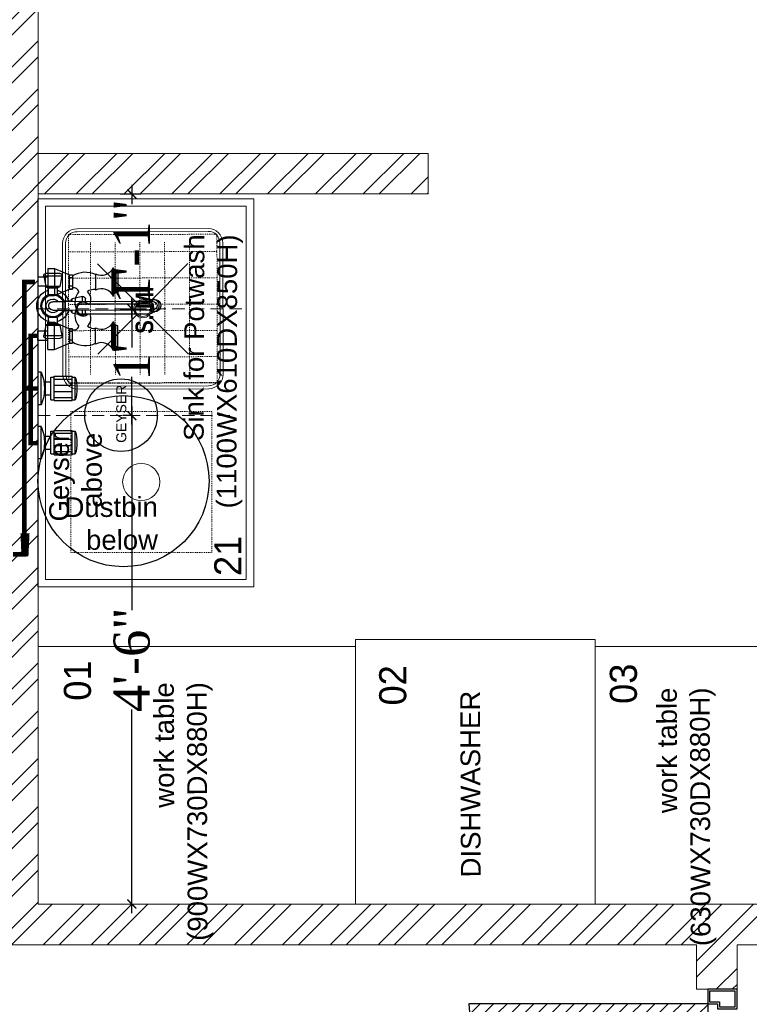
# Model space of a CAD drawing. Header units: inches. Extents: x 113025 to 158499, y 12149 to 30915.
# Tile 58 of 167: x 125258 to 125339, y 21268 to 21377. Entities that reach past the tile are written whole.
import ezdxf
from ezdxf.enums import TextEntityAlignment as Align

# ---------------------------------------------------------------- set-up
doc = ezdxf.new("R2010")
doc.units = ezdxf.units.IN
doc.header["$MEASUREMENT"] = 0
doc.header["$PDMODE"] = 34
for name, pattern in [('DASH5', [0.2, 0.1333, -0.0667]), ('DASHED2', [0.375, 0.25, -0.125]), ('HIDDEN2', [0.1875, 0.125, -0.0625])]:
    doc.linetypes.add(name, pattern=pattern)
for name, color, linetype, lineweight in [('00-GRIDTEXT', 1, 'Continuous', 13), ('CENTER', 46, 'DASHED2', 9), ('EQUIP DIM', 5, 'Continuous', 0), ('EQUIPMENT', 7, 'Continuous', 25), ('EQUIPMENTSSS', 11, 'Continuous', 18), ('PD_BRICK WALL_115', 134, 'Continuous', 30), ('PD_DOOR', 42, 'Continuous', 25), ('PD_HATCH', 45, 'Continuous', 9), ('PL. FICTURE', 4, 'Continuous', 25), ('PP-Domestic  Cold Water Supply', 5, 'Continuous', 25), ('PP-Hot Water Supply  Solar Water Supply', 1, 'Continuous', 25)]:
    doc.layers.add(name, color=color, linetype=linetype, lineweight=lineweight)
doc.layers.add('PD_025_TEXT', color=61, linetype='Continuous')
doc.layers.add('PP--DIM', color=7, linetype='Continuous')
doc.styles.add('1', font='techb___.ttf')
doc.styles.add('Arial', font='GOTHIC.TTF')
doc.styles.add('RE', font='arial.ttf')
doc.styles.get("Standard").update_dxf_attribs({"font": 'arial.ttf', "height": 6})
doc.styles.add('style1', font='arial.ttf', dxfattribs={"height": 500})
doc.styles.add('TIMES NEW ROMAN', font='times.ttf')
doc.dimstyles.new('PP-DIM', dxfattribs={"dimtxt": 4, "dimasz": 1, "dimexe": 1, "dimexo": 1, "dimgap": 0.09, "dimtad": 0, "dimdec": 0, "dimzin": 0, "dimdsep": 46, "dimlunit": 4, "dimtxsty": 'TIMES NEW ROMAN', "dimblk": 'ARCHTICK', "dimcen": 0.09, "dimdle": 1, "dimclrd": 256, "dimclre": 256, "dimclrt": 256, "dimadec": 0, "dimazin": 0, "dimtfac": 1, "dimtdec": 4, "dimtofl": 0, "dimtmove": 1, "dimatfit": 3, "dimfxl": 1, "dimtolj": 1, "dimtzin": 0, "dimlwd": -1, "dimlwe": -1, "dimarcsym": 0})

# ---------------------------------------------------------------- blocks, each defined once
blk = doc.blocks.new('door')
h = blk.add_hatch()
h.set_pattern_fill('ANSI31', color=251, scale=10, style=0)
h.set_pattern_definition([(45, (10752.127, -6120.4824), (-0.883883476, 0.883883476), [])])
edge = h.paths.add_edge_path()
edge.add_arc((-14403.84, -18781.42), 31.42, 180, 182.3452)
edge.add_line((-14435.23, -18782.7), (-14403.84, -18782.7))
edge.add_line((-14403.84, -18782.7), (-14403.84, -18781.42))
edge.add_line((-14403.84, -18781.42), (-14435.26, -18781.42))
h = blk.add_hatch()
h.set_pattern_fill('ANSI31', color=251, scale=10, style=0)
h.set_pattern_definition([(45, (10752.127, -6123.4768), (-0.883883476, 0.883883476), [])])
edge = h.paths.add_edge_path()
edge.add_arc((-14403.84, -18848.7), 31.42, 177.6548, 180, ccw=False)
edge.add_line((-14435.23, -18847.41), (-14403.84, -18847.41))
edge.add_line((-14403.84, -18847.41), (-14403.84, -18848.7))
edge.add_line((-14403.84, -18848.7), (-14435.26, -18848.7))
at = {"color": 251}
for p, q in [((-14403.84, -18780.13), (-14403.84, -18782.7)), ((-14403.84, -18781.42), (-14435.26, -18781.42)), ((-14403.84, -18782.7), (-14435.23, -18782.7)), ((-14403.84, -18847.41), (-14435.23, -18847.41)), ((-14403.84, -18849.98), (-14403.84, -18847.41)), ((-14403.84, -18848.7), (-14435.26, -18848.7))]:
    blk.add_line(p, q, dxfattribs=at)
for points in [[(-14399.98, -18782.06), (-14399.98, -18779.49), (-14403.84, -18779.49), (-14403.84, -18781.42), (-14402.55, -18781.42), (-14402.55, -18782.06), (-14399.98, -18782.06)], [(-14399.98, -18848.05), (-14399.98, -18850.62), (-14403.84, -18850.62), (-14403.84, -18848.7), (-14402.55, -18848.7), (-14402.55, -18848.05), (-14399.98, -18848.05)]]:
    blk.add_lwpolyline(points, dxfattribs=at)
for points in [[(-14400.24, -18781.8), (-14400.24, -18779.74), (-14403.58, -18779.74), (-14403.58, -18781.16), (-14402.3, -18781.16), (-14402.3, -18781.8)], [(-14400.24, -18848.31), (-14400.24, -18850.37), (-14403.58, -18850.37), (-14403.58, -18848.95), (-14402.3, -18848.95), (-14402.3, -18848.31)]]:
    blk.add_lwpolyline(points, close=True, dxfattribs=at)
for centre, radius, start, end in [((-14399.51, -18779.61), 35.79, 182.8848, 263.0539), ((-14399.87, -18850.35), 35.42, 96.4258, 177.3294)]:
    blk.add_arc(centre, radius, start, end, dxfattribs=at)
blk = doc.blocks.new('SINK 510')
at = {"layer": 'EQUIPMENT', "color": 251, "lineweight": 0}
for p, q in [((168040.9, 33385.6), (168174, 33252.5)), ((168351, 33385.6), (168217.9, 33252.5)), ((168174, 33208.6), (168040.9, 33075.5)), ((168217.9, 33208.6), (168351, 33075.5))]:
    blk.add_line(p, q, dxfattribs=at)
at = {"layer": 'EQUIPMENT', "color": 251, "lineweight": 13}
blk.add_lwpolyline([(168421.3, 32955.6), (167970.5, 32955.6, -0.414214), (167921, 33005.2), (167921, 33456, -0.414214), (167970.5, 33505.5), (168421.3, 33505.5, -0.414214), (168471, 33455.9), (168471, 33005.2, -0.414214)], format="xyb", close=True, dxfattribs=at)
at = {"layer": 'EQUIPMENT', "color": 251, "lineweight": 0}
blk.add_lwpolyline([(168421.3, 32965.5), (167970.5, 32965.5, -0.414214), (167930.9, 33005.2), (167930.9, 33456, -0.414214), (167970.5, 33495.6), (168421.3, 33495.6, -0.414214), (168461, 33455.9), (168461, 33005.2, -0.414214)], format="xyb", close=True, dxfattribs=at)
at = {"layer": 'EQUIPMENT', "color": 251, "linetype": 'HIDDEN2', "lineweight": 0}
blk.add_lwpolyline([(167940.9, 33485.6), (167940.9, 32975.5), (168451, 32975.5), (168451, 33485.6)], close=True, dxfattribs=at)
for points in [[(168000.2, 33485.6), (168000.2, 32975.5)], [(168090.4, 33485.6), (168090.4, 32975.5)], [(168180.5, 33485.6), (168180.5, 32975.5)], [(168270.7, 33485.6), (168270.7, 32975.5)], [(168360.9, 33485.6), (168360.9, 32975.5)], [(167967.9, 33390.8), (168421.3, 33390.8)], [(167967.9, 33305.8), (168421.3, 33305.8)], [(167967.9, 33220.8), (168421.3, 33220.8)], [(167967.9, 33135.8), (168421.3, 33135.8)], [(167967.9, 33050.8), (168421.3, 33050.8)]]:
    blk.add_lwpolyline(points, dxfattribs=at)
at = {"layer": 'EQUIPMENT', "color": 251, "linetype": 'HIDDEN2'}
blk.add_lwpolyline([(168451, 33485.6), (168451, 32975.5)], dxfattribs=at)
at = {"layer": 'EQUIPMENT', "color": 251, "lineweight": 0}
for radius in [31, 26.3]:
    blk.add_circle((168196, 33230.5), radius, dxfattribs=at)
blk = doc.blocks.new('sfv')
at = {"layer": 'EQUIPMENT', "color": 251, "linetype": 'Continuous'}
for p, q in [((-10910.5, -25959.6), (-10910.5, -25955.6)), ((-10905.5, -25971.3), (-10905.5, -25960.4)), ((-10883, -25960.4), (-10883, -25971.3)), ((-10878, -25955.6), (-10878, -25959.6)), ((-10905.5, -26014.7), (-10905.5, -25971.3)), ((-10883, -25971.3), (-10883, -26014.7)), ((-10905.5, -26199.4), (-10905.5, -26014.7)), ((-10883, -26014.7), (-10883, -26199.4)), ((-10912.9, -26142.9), (-10905.5, -26142.9)), ((-10883, -26142.9), (-10875.6, -26142.9)), ((-10913.4, -26178.3), (-10919, -26150.3)), ((-10919, -26150.3), (-10905.5, -26150.3)), ((-10883, -26150.3), (-10869.5, -26150.3)), ((-10869.5, -26150.3), (-10875.1, -26178.3)), ((-10913.4, -26178.3), (-10905.5, -26178.3)), ((-10910.9, -26180.4), (-10905.5, -26180.4)), ((-10906.7, -26200.4), (-10906.7, -26182.9)), ((-10906.7, -26182.9), (-10905.5, -26182.9)), ((-10906.7, -26200.4), (-10905.5, -26200.4)), ((-10905.5, -26230.4), (-10905.5, -26199.4)), ((-10883, -26178.3), (-10875.1, -26178.3)), ((-10883, -26180.4), (-10877.5, -26180.4)), ((-10883, -26182.9), (-10881.7, -26182.9)), ((-10883, -26199.4), (-10883, -26230.4)), ((-10883, -26200.4), (-10881.7, -26200.4)), ((-10881.7, -26182.9), (-10881.7, -26200.4)), ((-10981.7, -26249), (-10981.7, -26211.7)), ((-10974.3, -26205.6), (-10946.3, -26211.2)), ((-10974.3, -26255.1), (-10974.3, -26205.6)), ((-10946.3, -26249.5), (-10946.3, -26211.2)), ((-10944.2, -26247.1), (-10944.2, -26213.7)), ((-10941.7, -26217.9), (-10924.2, -26217.9)), ((-10941.7, -26242.9), (-10941.7, -26217.9)), ((-10924.2, -26242.9), (-10924.2, -26217.9)), ((-10864.2, -26217.9), (-10846.7, -26217.9)), ((-10864.2, -26217.9), (-10864.2, -26242.9)), ((-10846.7, -26217.9), (-10846.7, -26242.9)), ((-10844.2, -26213.7), (-10844.2, -26247.1)), ((-10842.2, -26211.2), (-10814.2, -26205.6)), ((-10842.2, -26211.2), (-10842.2, -26249.5)), ((-10814.2, -26205.6), (-10814.2, -26255.1)), ((-10806.7, -26211.7), (-10806.7, -26249)), ((-10946.3, -26249.5), (-10974.3, -26255.1)), ((-10924.2, -26242.9), (-10941.7, -26242.9)), ((-10846.7, -26242.9), (-10864.2, -26242.9)), ((-10814.2, -26255.1), (-10842.2, -26249.5))]:
    blk.add_line(p, q, dxfattribs=at)
for points in [[(-10905.5, -25971.1), (-10905.5, -25971.1), (-10907.2, -25969.3), (-10908.5, -25967.2), (-10909.5, -25965), (-10910.2, -25962.6), (-10910.5, -25960.2), (-10910.4, -25957.7), (-10909.9, -25955.3), (-10909.1, -25953), (-10907.9, -25950.9), (-10906.4, -25948.9), (-10904.6, -25947.2), (-10902.5, -25945.8), (-10900.3, -25944.7), (-10897.9, -25944), (-10895.5, -25943.6), (-10893, -25943.6), (-10890.5, -25944), (-10888.2, -25944.7), (-10885.9, -25945.8), (-10883.9, -25947.2), (-10882.1, -25948.9), (-10880.6, -25950.9), (-10879.4, -25953), (-10878.6, -25955.3), (-10878.1, -25957.7), (-10878, -25960.2), (-10878.3, -25962.6), (-10878.9, -25965), (-10880, -25967.2), (-10881.3, -25969.3), (-10883, -25971.1), (-10883, -25971.1)], [(-10883, -26014.7), (-10883.2, -26015.1), (-10883.8, -26015.4), (-10884.7, -26015.7), (-10885.9, -26016), (-10887.5, -26016.3), (-10889.2, -26016.5), (-10891.2, -26016.6), (-10893.2, -26016.7), (-10895.3, -26016.7), (-10897.3, -26016.6), (-10899.3, -26016.5), (-10901, -26016.3), (-10902.6, -26016), (-10903.8, -26015.7), (-10904.7, -26015.4), (-10905.3, -26015.1), (-10905.5, -26014.7)], [(-10883, -26199.4), (-10883.2, -26199.7), (-10883.8, -26200.1), (-10884.7, -26200.4), (-10885.9, -26200.7), (-10887.5, -26200.9), (-10889.2, -26201.1), (-10891.2, -26201.3), (-10893.2, -26201.3), (-10895.3, -26201.3), (-10897.3, -26201.3), (-10899.3, -26201.1), (-10901, -26200.9), (-10902.6, -26200.7), (-10903.8, -26200.4), (-10904.7, -26200.1), (-10905.3, -26199.7), (-10905.5, -26199.4)]]:
    blk.add_lwpolyline(points, dxfattribs=at)
for centre, radius, start, end in [((-10894.6, -25955.7), 15.8, 145.6855, 179.9516), ((-10894.2, -25955.8), 16.2, 45.433, 145.8895), ((-10894.2, -25956), 16.4, 33.4887, 145.4972), ((-10894.2, -25960.6), 11.3, 0.6851, 179.3149), ((-10894.2, -25971.4), 11.3, 0.6851, 179.3149), ((-10893.8, -25955.7), 15.8, 0.0295, 33.2904), ((-10912.9, -26149.1), 6.25, 90, 191.3099), ((-10875.6, -26149.1), 6.25, 348.6901, 90), ((-10894.2, -26230.4), 43.8, 106.6015, 163.3985), ((-10894.2, -26230.4), 32.5, 112.6199, 157.3801), ((-10910.9, -26177.9), 2.5, 191.3099, 270), ((-10909.2, -26182.9), 2.5, 0, 90), ((-10879.2, -26182.9), 2.5, 90, 180), ((-10894.2, -26230.4), 43.8, 16.6015, 73.3985), ((-10894.2, -26230.4), 32.5, 22.6199, 67.3801), ((-10877.5, -26177.9), 2.5, 270, 348.6901), ((-10975.5, -26211.7), 6.25, 78.6901, 180), ((-10946.7, -26213.7), 2.5, 0, 78.6901), ((-10941.7, -26215.4), 2.5, 180, 270), ((-10894.2, -26230.4), 29.5, 112.4264, 270), ((-10894.2, -26230.4), 18.5, 127.3515, 0), ((-10894.2, -26230.4), 29.5, 270, 67.5736), ((-10894.2, -26230.4), 18.5, 0, 52.6485), ((-10846.7, -26215.4), 2.5, 270, 0), ((-10841.7, -26213.7), 2.5, 101.3099, 180), ((-10813, -26211.7), 6.25, 0, 101.3099), ((-10975.5, -26249), 6.25, 180, 281.3099), ((-10946.7, -26247.1), 2.5, 281.3099, 0), ((-10941.7, -26245.4), 2.5, 90, 180), ((-10894.2, -26230.4), 43.8, 196.6015, 343.3985), ((-10894.2, -26230.4), 32.5, 202.6199, 270), ((-10894.2, -26230.4), 11.3, 180, 0), ((-10894.2, -26230.4), 32.5, 270, 337.3801), ((-10846.7, -26245.4), 2.5, 0, 90), ((-10841.7, -26247.1), 2.5, 180, 258.6901), ((-10813, -26249), 6.25, 258.6901, 0)]:
    blk.add_arc(centre, radius, start, end, dxfattribs=at)
blk = doc.blocks.new('A$C6E471120')
at = {"layer": 'EQUIPMENT', "color": 251, "ltscale": 12}
blk.add_circle((-3023.1, -6797.8), 240.9, dxfattribs=at)
at = {"layer": 'EQUIPMENTSSS', "color": 251, "linetype": 'Continuous', "lineweight": 5, "ltscale": 10}
blk.add_line((-2656.5, -6003.1), (-2656.5, -7095.6), dxfattribs=at)
for points in [[(-2656.5, -6003.1), (-3264, -6003.1), (-3264, -7095.6), (-2656.4, -7095.6)], [(-2677.3, -6024), (-3243, -6023.9), (-3243.1, -7074.6), (-2677.4, -7074.8)]]:
    blk.add_lwpolyline(points, close=True, dxfattribs=at)
at = {"layer": 'EQUIPMENTSSS', "color": 251, "linetype": 'DASH5', "ltscale": 12}
blk.add_lwpolyline([(-3171.8, -6998.6), (-2774.6, -6998.6), (-2774.6, -6601.3), (-3171.8, -6601.3)], close=True, dxfattribs=at)
at = {"layer": 'EQUIPMENTSSS', "color": 251, "ltscale": 12}
for points in [[(-1694.6, -7243.4), (-2370, -7243.4), (-2370, -7988.3), (-1694.6, -7988.3)], [(-2370, -7263.3), (-3263.9, -7263.3), (-3263.9, -7988.3), (-2370, -7988.3)], [(-1068.9, -7263.3), (-1694.6, -7263.3), (-1694.6, -7988.3), (-1068.9, -7988.3)]]:
    blk.add_lwpolyline(points, close=True, dxfattribs=at)
blk.add_circle((-2973.2, -6800), 52.4, dxfattribs=at)
at = {"layer": 'EQUIPMENT', "color": 251}
for name, p, xscale, yscale, zscale, rotation in [('SINK 510', (-30558, 131558.8), 0.8201040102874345, 0.8201040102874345, 0.8201040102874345, 270.1399462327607), ('sfv', (24137.8, 5137.3), -1.044113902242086, 1.044113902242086, 1.044113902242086, 270.1399462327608)]:
    blk.add_blockref(name, p, dxfattribs=dict(at, xscale=xscale, yscale=yscale, zscale=zscale, rotation=rotation))
at = {"layer": 'EQUIP DIM', "color": 251, "insert": (-3232.2, -6661.4), "char_height": 45.409, "width": 361.089, "attachment_point": 3, "rotation": 90}
blk.add_mtext('{\\H1.22222x;\\C256;Geyser above}', dxfattribs=at)
at = {"layer": 'EQUIPMENTSSS', "color": 251, "ltscale": 50, "style": 'Arial'}
for s, p in [('21', (-2729.5, -7008.1)), ('01', (-3152.9, -7359.1)), ('03', (-1615.5, -7368.1)), ('02', (-2265, -7372.5))]:
    blk.add_text(s, height=76.27, rotation=90, dxfattribs=at).set_placement(p, align=Align.MIDDLE_CENTER)
at = {"layer": 'EQUIPMENTSSS', "color": 251, "linetype": 'Continuous', "lineweight": 5, "ltscale": 10, "insert": (-2686.2, -6103.4), "char_height": 45.409, "width": 619.222, "attachment_point": 9, "rotation": 89.8004}
blk.add_mtext('{\\H1.2222x;\\C256; Sink for Potwash  (1100WX610DX850H)}', dxfattribs=at)
at = {"layer": 'EQUIPMENTSSS', "color": 251, "ltscale": 12, "char_height": 45.409, "attachment_point": 3}
for s, insert, width, rotation in [('{\\H1.2222x;\\C256;Dustbin below}', (-2926.5, -6842.4), 25.002, 0.1996), ('{\\H1.2222x;\\C256;work table (900WX730DX880H)}', (-2937.1, -7364), 468.517, 90.1996), ('{\\H1.2222x;\\C256;DISHWASHER}', (-2074.7, -7387.9), 468.517, 90.1996), ('{\\H1.2222x;work table (630WX730DX880H)}', (-1520.7, -7379), 468.517, 90.1996)]:
    blk.add_mtext(s, dxfattribs=dict(at, insert=insert, width=width, rotation=rotation))
blk = doc.blocks.new('FIRST FLOOR PLAN 0')
at = {"layer": 'PD_HATCH', "lineweight": 5}
h = blk.add_hatch(dxfattribs=at)
h.set_pattern_fill('ANSI32', color=251, scale=10)
h.set_pattern_definition([(45, (-550.7706, -242.3818), (-2.65165, 2.65165), []), (45, (-549.0028, -242.3818), (-2.65165, 2.65165), [])])
h.paths.add_polyline_path([(-540, -240.3), (-583.25, -240.3), (-583.25, -244.8), (-540, -244.8)])
h.paths.add_polyline_path([(-625.25, -240.3), (-668.5, -240.3), (-668.5, -244.8), (-625.25, -244.8)], flags=17)
h.paths.add_polyline_path([(-540, -323.5), (-540, -328), (-378, -328), (-378, -323.5), (-531, -323.5), (-531, -234), (-471, -234), (-471, -258), (-466.5, -258), (-466.5, -234), (-387, -234), (-387, -262), (-382.5, -262), (-382.5, -103), (-378, -103), (-378, -98.5), (-387, -98.5), (-387, -225), (-531, -225), (-531, -9), (-540, -9)])
h.paths.add_polyline_path([(-595.5, -332.94), (-591, -332.94), (-591, -328), (-582, -328), (-582, -323.5), (-668.5, -323.5), (-668.5, -168), (-745.5, -168), (-745.5, -172.5), (-673, -172.5), (-673, -323.5), (-729, -323.5), (-729, -328), (-595.5, -328)])
at = {"layer": 'PD_BRICK WALL_115', "color": 251, "lineweight": 5}
for p, q in [((-625.25, -240.3), (-668.5, -240.3)), ((-625.25, -240.3), (-625.25, -244.8)), ((-625.25, -244.8), (-668.5, -244.8))]:
    blk.add_line(p, q, dxfattribs=at)
blk.add_lwpolyline([(-668.5, -168), (-668.5, -323.5), (-582, -323.5), (-582, -328), (-591, -328), (-591, -332.94), (-595.5, -332.94), (-595.5, -328), (-729, -328)], dxfattribs=at)
at = {"layer": '00-GRIDTEXT', "color": 251, "xscale": 0.03937007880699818, "yscale": 0.03937007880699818, "zscale": 0.03937007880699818}
blk.add_blockref('A$C6E471120', (-540, -9), dxfattribs=at)
at = {"layer": 'PD_DOOR', "color": 251, "ltscale": 25, "xscale": 0.842675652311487, "yscale": 0.842675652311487, "zscale": 0.842675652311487}
blk.add_blockref('door', (11543.51, 15492.08), dxfattribs=at)
at = {"layer": 'PD_025_TEXT', "color": 251, "insert": (-769.89, -266.37), "char_height": 8, "width": 128.4952, "attachment_point": 1, "style": 'style1'}
blk.add_mtext('\\A1;\\pi44.93;TOILET\\P\\pi29.084;5\'9 {\\H0.7x;\\S1/2;} " X 8\'2 {\\H0.7x;\\S1/2;} "', dxfattribs=at)
blk = doc.blocks.new('sink mixture-PP')
at = {"layer": 'CENTER', "ltscale": 5}
blk.add_line((0.016, 0.974), (0.016, -18.966), dxfattribs=at)
at = {"layer": 'PL. FICTURE'}
for p, q in [((-3.082, 0.974), (-2.181, 0.974)), ((-3.082, 0), (-3.082, 0.974)), ((-2.181, 0), (-2.181, 0.974)), ((3.113, 0.974), (2.213, 0.974)), ((2.213, 0), (2.213, 0.974)), ((3.113, 0), (3.113, 0.974)), ((-3.962, 0), (-3.963, -0.646)), ((-3.962, 0), (-1.301, 0)), ((-1.301, 0), (-1.301, -0.646)), ((1.301, 0), (1.301, -0.646)), ((3.962, 0), (1.301, 0)), ((3.962, 0), (3.963, -0.646)), ((-3.963, -0.646), (-3.337, -2.106)), ((-3.963, -0.646), (-1.301, -0.646)), ((-1.301, -0.646), (-1.931, -2.106)), ((1.301, -0.646), (1.931, -2.106)), ((3.963, -0.646), (1.301, -0.646)), ((3.963, -0.646), (3.337, -2.106)), ((-3.049, -2.415), (-3.049, -2.106)), ((-2.219, -2.415), (-2.219, -2.106)), ((-1.931, -2.106), (-1.931, -2.416)), ((1.931, -2.106), (1.931, -2.416)), ((2.219, -2.415), (2.219, -2.106)), ((3.049, -2.415), (3.049, -2.106)), ((-0.495, -3.275), (-0.495, -9.981)), ((0.488, -3.264), (0.488, -9.972)), ((-3.432, -4.666), (-1.841, -4.668)), ((3.432, -4.666), (1.841, -4.668)), ((-3.959, -6.402), (-1.3, -6.402)), ((-3.914, -6.324), (-1.366, -6.324)), ((-3.801, -6.479), (-1.472, -6.479)), ((-3.799, -6.247), (-1.481, -6.247)), ((-3.736, -6.557), (-1.539, -6.557)), ((-3.702, -6.634), (-1.575, -6.634)), ((3.959, -6.402), (1.3, -6.402)), ((3.914, -6.324), (1.366, -6.324)), ((3.801, -6.479), (1.472, -6.479)), ((3.799, -6.247), (1.481, -6.247)), ((3.736, -6.557), (1.539, -6.557)), ((3.702, -6.634), (1.575, -6.634)), ((-3.641, -6.836), (-1.653, -6.836)), ((3.641, -6.836), (1.653, -6.836))]:
    blk.add_line(p, q, dxfattribs=at)
for points in [[(-3.337, -2.415), (-1.931, -2.415), (-1.931, -2.106), (-3.337, -2.106)], [(3.337, -2.415), (1.931, -2.415), (1.931, -2.106), (3.337, -2.106)]]:
    blk.add_lwpolyline(points, close=True, dxfattribs=at)
for centre, radius, start, end in [((-1.205, -3.661), 2.379, 148.42026, 205.00436), ((-1.584, -2.55), 0.471, 163.30893, 256.48707), ((-0.622, -4.376), 1.738, 69.59713, 128.10541), ((-0.011, -3.436), 0.689, 316.3069, 225.37834), ((-0.002, -3.429), 0.663, 317.51102, 221.97669), ((-0.003, -3.307), 0.493, 4.97699, 176.28113), ((0.622, -4.376), 1.738, 51.89459, 110.4452), ((1.584, -2.55), 0.471, 283.51293, 16.69107), ((1.205, -3.661), 2.379, 334.99564, 31.57974), ((-4.558, -5.238), 1.263, 293.32598, 26.90119), ((-0.716, -5.242), 1.263, 152.97889, 246.5541), ((-0.631, -4.58), 1.284, 146.01056, 183.94142), ((-0.902, -3.128), 1.081, 222.77457, 292.11269), ((0.902, -3.128), 1.081, 247.59264, 317.22543), ((0.716, -5.242), 1.263, 293.4459, 27.02111), ((0.631, -4.58), 1.284, 356.05858, 33.98944), ((4.558, -5.238), 1.263, 153.09881, 246.67402), ((-4.023, -6.731), 0.336, 16.81854, 96.00994), ((-3.323, -6.713), 0.341, 166.46522, 201.06099), ((-1.854, -6.675), 0.257, 321.35166, 9.2024), ((-1.254, -6.734), 0.336, 83.87014, 162.66439), ((1.254, -6.734), 0.336, 17.33561, 96.12986), ((1.854, -6.675), 0.257, 170.7976, 218.64834), ((3.323, -6.713), 0.341, 338.93901, 13.53478), ((4.023, -6.731), 0.336, 83.99006, 163.18146), ((-0.005, -9.876), 0.501, 192.10291, 348.9463)]:
    blk.add_arc(centre, radius, start, end, dxfattribs=at)
at = {"layer": 'PL. FICTURE', "style": '1'}
blk.add_text('S. M.', height=1.728, dxfattribs=at).set_placement((-2.424, -10.303))
blk = doc.blocks.new('CENTER LINE-PP')
at = {"layer": 'CENTER', "ltscale": 5}
blk.add_line((0, 0), (0, -19.94), dxfattribs=at)
blk = doc.blocks.new('GYSER-PP')
at = {"layer": 'PL. FICTURE'}
for p, q in [((-4.5, 0), (-1.12, 0)), ((-4.5, -0.34), (-4.5, 0)), ((-1.12, -0.34), (-1.12, 0)), ((1.12, 0), (4.5, 0)), ((1.12, -0.34), (1.12, 0)), ((4.5, -0.34), (4.5, 0)), ((-4.5, -0.34), (-1.12, -0.34)), ((-3.49, -0.62), (-3.49, -1.35)), ((-2.14, -0.62), (-2.14, -1.35)), ((1.12, -0.34), (4.5, -0.34)), ((2.14, -0.62), (2.14, -1.35)), ((3.49, -0.62), (3.49, -1.35)), ((-4.08, -1.69), (-4.08, -3.54)), ((-4.08, -1.69), (-1.55, -1.69)), ((-3.99, -1.35), (-1.63, -1.35)), ((-3.99, -1.35), (-3.99, -1.69)), ((-3.76, -3.54), (-3.76, -1.69)), ((-3.14, -3.54), (-3.14, -1.69)), ((-2.48, -3.54), (-2.48, -1.69)), ((-1.86, -3.54), (-1.86, -1.69)), ((-1.63, -1.35), (-1.63, -1.69)), ((-1.55, -1.69), (-1.55, -3.54)), ((1.55, -1.69), (1.55, -3.54)), ((1.55, -1.69), (4.08, -1.69)), ((1.63, -1.35), (3.99, -1.35)), ((1.63, -1.35), (1.63, -1.69)), ((1.86, -3.54), (1.86, -1.69)), ((2.48, -3.54), (2.48, -1.69)), ((3.14, -3.54), (3.14, -1.69)), ((3.76, -3.54), (3.76, -1.69)), ((3.99, -1.35), (3.99, -1.69)), ((4.08, -1.69), (4.08, -3.54)), ((-4.08, -3.54), (-1.55, -3.54)), ((-3.99, -3.54), (-3.99, -3.88)), ((-3.99, -3.88), (-1.63, -3.88)), ((-1.63, -3.54), (-1.63, -3.88)), ((1.55, -3.54), (4.08, -3.54)), ((1.63, -3.54), (1.63, -3.88)), ((1.63, -3.88), (3.99, -3.88)), ((3.99, -3.54), (3.99, -3.88))]:
    blk.add_line(p, q, dxfattribs=at)
blk.add_circle((0.04, -8.63), 3.77, dxfattribs=at)
at = {"layer": 'PL. FICTURE', "extrusion": (0, 0, -1)}
for centre, major_axis, start_param, end_param in [((-2.81, 3.71), (-3.1, 3.1), 3.5322, 4.321782), ((2.81, 3.71), (3.1, -3.1), 0.390607, 1.180189), ((-2.81, 0.17), (-2.98, 2.98), 3.643197, 4.210785), ((2.81, 0.17), (2.98, -2.98), 0.501604, 1.069192)]:
    blk.add_ellipse(centre, major_axis=major_axis, ratio=1, start_param=start_param, end_param=end_param, dxfattribs=at)
at = {"ltscale": 3}
blk.add_blockref('CENTER LINE-PP', (0, 0), dxfattribs=at)
at = {"layer": 'PL. FICTURE', "style": 'RE'}
blk.add_text('GEYSER', height=1.036, dxfattribs=at).set_placement((0.18, -9.17), align=Align.CENTER)
blk = doc.blocks.new('_ArchTick')
at = {"color": 0, "linetype": 'ByBlock', "const_width": 0.15}
blk.add_lwpolyline([(-0.5, -0.5), (0.5, 0.5)], dxfattribs=at)
blk = doc.blocks.new('*D700')
at = {"layer": 'Defpoints', "color": 0, "transparency": 16777216}
for p in [(125268.44, 21357.8), (125270.72, 21357.8), (125268.44, 21345.08)]:
    blk.add_point(p, dxfattribs=at)
at = {"layer": 'PP--DIM', "transparency": 16777216}
for p, q in [((125270.72, 21358.8), (125270.72, 21356.66)), ((125269.44, 21357.8), (125271.72, 21357.8)), ((125270.72, 21344.08), (125270.72, 21346.22)), ((125269.44, 21345.08), (125271.72, 21345.08))]:
    blk.add_line(p, q, dxfattribs=at)
for p, rotation in [((125270.72, 21357.8), 90), ((125270.72, 21345.08), 270)]:
    blk.add_blockref('_ArchTick', p, dxfattribs=dict(at, rotation=rotation))
at = {"layer": 'PP--DIM', "transparency": 16777216, "insert": (125270.72, 21351.44), "char_height": 4, "attachment_point": 5, "rotation": 90, "style": 'TIMES NEW ROMAN'}
blk.add_mtext('\\A1;1\'-1"', dxfattribs=at)
blk = doc.blocks.new('*D701')
at = {"layer": 'Defpoints', "color": 0, "transparency": 16777216}
for p in [(125268.44, 21345.08), (125270.72, 21333.24), (125271.66, 21333.24)]:
    blk.add_point(p, dxfattribs=at)
at = {"layer": 'PP--DIM', "transparency": 16777216}
for p, q in [((125270.72, 21346.08), (125270.72, 21340.79)), ((125269.44, 21345.08), (125271.72, 21345.08)), ((125270.72, 21332.24), (125270.72, 21337.53)), ((125270.66, 21333.24), (125269.72, 21333.24))]:
    blk.add_line(p, q, dxfattribs=at)
for p, rotation in [((125270.72, 21345.08), 90), ((125270.72, 21333.24), 270)]:
    blk.add_blockref('_ArchTick', p, dxfattribs=dict(at, rotation=rotation))
at = {"layer": 'PP--DIM', "transparency": 16777216, "insert": (125270.72, 21339.16), "char_height": 4, "attachment_point": 5, "rotation": 90, "style": 'TIMES NEW ROMAN'}
blk.add_mtext("\\A1;1'", dxfattribs=at)
blk = doc.blocks.new('*D702')
at = {"layer": 'Defpoints', "color": 0, "transparency": 16777216}
for p in [(125271.66, 21333.24), (125270.72, 21279.1), (125270.72, 21279.1)]:
    blk.add_point(p, dxfattribs=at)
at = {"layer": 'PP--DIM', "transparency": 16777216}
for p, q in [((125270.72, 21334.24), (125270.72, 21311.69)), ((125270.66, 21333.24), (125269.72, 21333.24)), ((125270.72, 21278.1), (125270.72, 21300.65)), ((125269.72, 21279.1), (125269.72, 21279.1))]:
    blk.add_line(p, q, dxfattribs=at)
for p, rotation in [((125270.72, 21333.24), 90), ((125270.72, 21279.1), 270)]:
    blk.add_blockref('_ArchTick', p, dxfattribs=dict(at, rotation=rotation))
at = {"layer": 'PP--DIM', "transparency": 16777216, "insert": (125270.72, 21306.17), "char_height": 4, "attachment_point": 5, "rotation": 90, "style": 'TIMES NEW ROMAN'}
blk.add_mtext('\\A1;4\'-6"', dxfattribs=at)

msp = doc.modelspace()

# ---------------------------------------------------------------- linework, layer by layer
at = {"layer": 'PP-Domestic  Cold Water Supply', "const_width": 0.5}
for points in [[(125257.55, 21317.86), (125258.8, 21317.86), (125258.8, 21348.04), (125259.99, 21348.04)], [(125260.32, 21336.24), (125258.8, 21336.24)]]:
    msp.add_lwpolyline(points, dxfattribs=at)
at = {"layer": 'PP-Hot Water Supply  Solar Water Supply', "const_width": 0.5}
msp.add_lwpolyline([(125260.32, 21342.08), (125259.51, 21342.08), (125259.51, 21330.19), (125260.32, 21330.19)], dxfattribs=at)

# ---------------------------------------------------------------- block references
at = {"color": 251}
msp.add_blockref('FIRST FLOOR PLAN 0', (125928.82, 21602.6), dxfattribs=at)
at = {"layer": 'PL. FICTURE', "rotation": 89.99999999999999}
for name, p, xscale, yscale, zscale in [('sink mixture-PP', (125261.42, 21345.06), 1.133272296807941, 1.133272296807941, 1.133272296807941), ('GYSER-PP', (125260.32, 21333.24), 1.066666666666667, 1.066666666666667, 1.066666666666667)]:
    msp.add_blockref(name, p, dxfattribs=dict(at, xscale=xscale, yscale=yscale, zscale=zscale))

# ---------------------------------------------------------------- dimensions: what is measured, and where the dimension line sits
at = {"layer": 'PP--DIM'}
dim = msp.add_aligned_dim(p1=(125268.44, 21345.08), p2=(125268.44, 21357.8), distance=-2.27, dimstyle='PP-DIM', dxfattribs=at)
dim.commit()
dim.dimension.update_dxf_attribs({"geometry": '*D700', "text_midpoint": (125270.72, 21351.44)})
for base, p1, p2, picture, middle in [((125270.72, 21333.24), (125268.44, 21345.08), (125271.66, 21333.24), '*D701', (125270.72, 21339.16)), ((125270.72, 21279.1), (125271.66, 21333.24), (125270.72, 21279.1), '*D702', (125270.72, 21306.17))]:
    dim = msp.add_linear_dim(base=base, p1=p1, p2=p2, angle=90, dimstyle='PP-DIM', dxfattribs=at)
    dim.commit()
    dim.dimension.update_dxf_attribs({"geometry": picture, "text_midpoint": middle})

doc.saveas('drawing.dxf')
